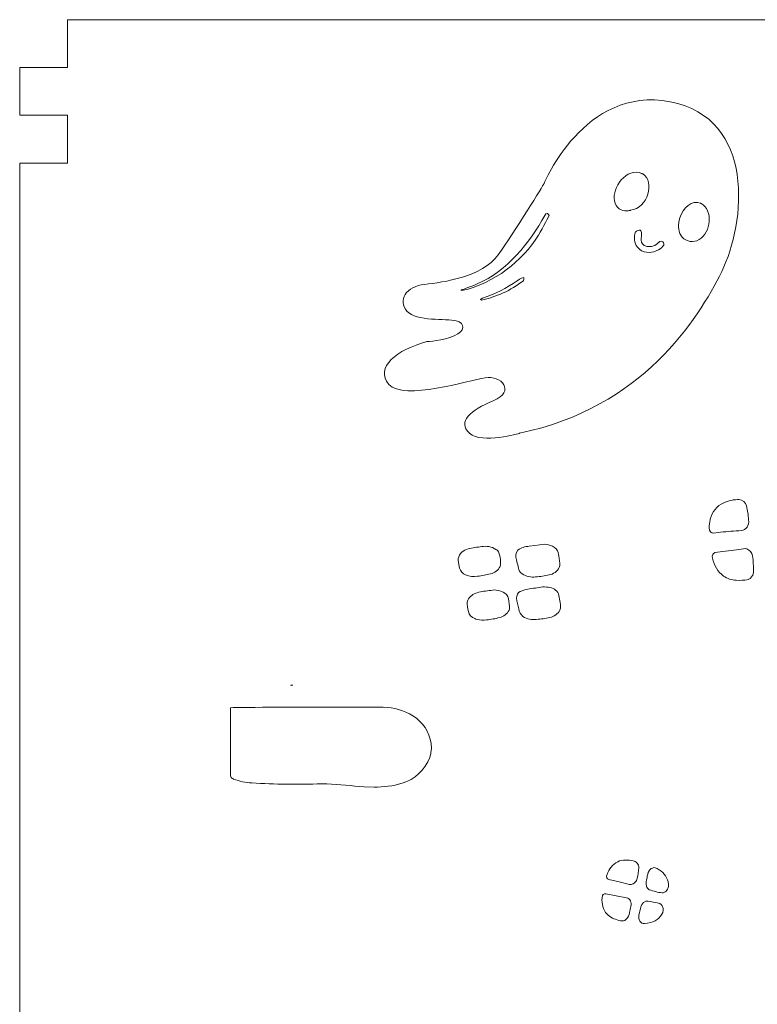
# Model space of a CAD drawing. Header units: millimetres. Extents: x -357 to 413, y -199 to 390.
# Tile 211 of 256: x 266 to 312, y 183 to 245. Entities that reach past the tile are written whole.
import ezdxf

# ---------------------------------------------------------------- set-up
doc = ezdxf.new("R2010")
doc.units = ezdxf.units.MM
doc.header["$MEASUREMENT"] = 0
doc.layers.add('Layer 1', color=7, linetype='Continuous')

msp = doc.modelspace()

# ---------------------------------------------------------------- linework, layer by layer
at = {"layer": 'Layer 1', "color": 173, "lineweight": 0}
msp.add_open_spline([(412.5212, 97.8702), (412.5212, 97.8702), (412.5212, 235.8701), (412.5212, 235.8701), (412.5212, 235.8701), (412.5212, 235.8701), (409.5212, 235.8701), (409.5212, 235.8701), (409.5212, 235.8701), (409.5212, 235.8701), (409.5212, 238.8701), (409.5212, 238.8701), (409.5212, 238.8701), (409.5212, 238.8701), (412.5212, 238.8701), (412.5212, 238.8701), (412.5212, 238.8701), (412.5212, 238.8701), (412.5212, 241.8701), (412.5212, 241.8701), (412.5212, 241.8701), (412.5212, 241.8701), (409.5212, 241.8701), (409.5212, 241.8701), (409.5212, 241.8701), (409.5212, 241.8701), (409.5212, 244.8701), (409.5212, 244.8701), (409.5212, 244.8701), (409.5212, 244.8701), (268.5212, 244.8701), (268.5212, 244.8701), (268.5212, 244.8701), (268.5212, 244.8701), (268.5212, 241.8701), (268.5212, 241.8701), (268.5212, 241.8701), (268.5212, 241.8701), (265.5212, 241.8701), (265.5212, 241.8701), (265.5212, 241.8701), (265.5212, 241.8701), (265.5212, 238.8701), (265.5212, 238.8701), (265.5212, 238.8701), (265.5212, 238.8701), (268.5212, 238.8701), (268.5212, 238.8701), (268.5212, 238.8701), (268.5212, 238.8701), (268.5212, 235.8701), (268.5212, 235.8701), (268.5212, 235.8701), (268.5212, 235.8701), (265.5212, 235.8701), (265.5212, 235.8701), (265.5212, 235.8701), (265.5212, 235.8701), (265.5212, 97.8702), (265.5212, 97.8702), (265.5212, 97.8702), (265.5212, 97.8702), (412.5212, 97.8702), (412.5212, 97.8702)], degree=3, knots=[0, 0, 0, 0, 0.0588235, 0.0588235, 0.0588235, 0.0588235, 0.1176471, 0.1176471, 0.1176471, 0.1176471, 0.1764706, 0.1764706, 0.1764706, 0.1764706, 0.2352941, 0.2352941, 0.2352941, 0.2352941, 0.2941176, 0.2941176, 0.2941176, 0.2941176, 0.3529412, 0.3529412, 0.3529412, 0.3529412, 0.4117647, 0.4117647, 0.4117647, 0.4117647, 0.4705882, 0.4705882, 0.4705882, 0.4705882, 0.5294118, 0.5294118, 0.5294118, 0.5294118, 0.5882353, 0.5882353, 0.5882353, 0.5882353, 0.6470588, 0.6470588, 0.6470588, 0.6470588, 0.7058824, 0.7058824, 0.7058824, 0.7058824, 0.7647059, 0.7647059, 0.7647059, 0.7647059, 0.8235294, 0.8235294, 0.8235294, 0.8235294, 0.8823529, 0.8823529, 0.8823529, 0.8823529, 1, 1, 1, 1], dxfattribs=at)
at = {"layer": 'Layer 1', "color": 140, "lineweight": 0}
for points, knots in [([(298.452, 234.5633), (298.452, 234.5633), (300.9702, 240.7434), (306.3755, 239.7189), (306.3755, 239.7189), (311.781, 238.6941), (311.1264, 232.0948), (309.619, 229.0537), (309.619, 229.0537), (308.1115, 226.0126), (304.6399, 220.5192), (296.9289, 218.906), (296.9289, 218.906), (296.9289, 218.906), (294.5729, 218.1994), (293.7789, 218.9109), (293.7789, 218.9109), (292.9848, 219.6224), (293.8498, 220.3481), (295.2744, 220.9429), (295.2744, 220.9429), (296.6987, 221.5375), (295.7649, 222.5621), (294.7525, 222.3941), (294.7525, 222.3941), (293.74, 222.2256), (289.6422, 220.9283), (288.7167, 221.9734), (288.7167, 221.9734), (287.7911, 223.0187), (289.241, 224.1712), (291.098, 224.6572), (291.098, 224.6572), (291.098, 224.6572), (292.1423, 224.7275), (292.8169, 225.0204), (292.8169, 225.0204), (293.4917, 225.3131), (293.5438, 225.8), (292.934, 225.9672), (292.934, 225.9672), (292.3238, 226.135), (290.4425, 225.8867), (289.8509, 226.5751), (289.8509, 226.5751), (289.2589, 227.2642), (289.783, 228.1189), (290.9627, 228.2538), (290.9627, 228.2538), (292.1428, 228.389), (294.5652, 228.7061), (295.5785, 230.1127), (295.5785, 230.1127), (296.5916, 231.5192), (298.452, 234.5633), (298.452, 234.5633)], [0, 0, 0, 0, 0.0666667, 0.0666667, 0.0666667, 0.0666667, 0.1333333, 0.1333333, 0.1333333, 0.1333333, 0.2, 0.2, 0.2, 0.2, 0.2666667, 0.2666667, 0.2666667, 0.2666667, 0.3333333, 0.3333333, 0.3333333, 0.3333333, 0.4, 0.4, 0.4, 0.4, 0.4666667, 0.4666667, 0.4666667, 0.4666667, 0.5333333, 0.5333333, 0.5333333, 0.5333333, 0.6, 0.6, 0.6, 0.6, 0.6666667, 0.6666667, 0.6666667, 0.6666667, 0.7333333, 0.7333333, 0.7333333, 0.7333333, 0.8, 0.8, 0.8, 0.8, 0.8666667, 0.8666667, 0.8666667, 0.8666667, 1, 1, 1, 1]), ([(304.6637, 235.183), (305.4491, 234.7087), (304.9878, 233.0446), (303.8853, 232.9036), (303.8853, 232.9036), (303.8853, 232.9036), (303.4772, 232.784), (303.187, 232.99), (303.187, 232.99), (302.505, 233.4736), (302.9773, 234.9022), (303.9187, 235.2415), (303.9187, 235.2415), (304.1399, 235.321), (304.3905, 235.3182), (304.6014, 235.2165), (304.6014, 235.2165), (304.6167, 235.2087), (304.641, 235.1959), (304.6637, 235.183)], [0, 0, 0, 0, 0.1666667, 0.1666667, 0.1666667, 0.1666667, 0.3333333, 0.3333333, 0.3333333, 0.3333333, 0.5, 0.5, 0.5, 0.5, 0.6666667, 0.6666667, 0.6666667, 0.6666667, 1, 1, 1, 1]), ([(308.3374, 233.3194), (308.3765, 233.2966), (308.4138, 233.2708), (308.4501, 233.243), (308.4501, 233.243), (309.1394, 232.7128), (308.8585, 231.3014), (308.0684, 230.9939), (308.0684, 230.9939), (307.7084, 230.854), (307.2633, 231.0029), (307.0536, 231.3319), (307.0536, 231.3319), (306.8505, 231.65), (306.8879, 232.0545), (306.9917, 232.4205), (306.9917, 232.4205), (307.1668, 233.0387), (307.7688, 233.5855), (308.2956, 233.3421), (308.2956, 233.3421), (308.3097, 233.335), (308.3236, 233.3275), (308.3374, 233.3194)], [0, 0, 0, 0, 0.1428571, 0.1428571, 0.1428571, 0.1428571, 0.2857143, 0.2857143, 0.2857143, 0.2857143, 0.4285714, 0.4285714, 0.4285714, 0.4285714, 0.5714286, 0.5714286, 0.5714286, 0.5714286, 0.7142857, 0.7142857, 0.7142857, 0.7142857, 1, 1, 1, 1]), ([(298.7754, 232.5829), (298.7754, 232.5829), (298.41, 231.8063), (298.1123, 231.3404), (298.1123, 231.3404), (297.0513, 229.6804), (295.3814, 228.3497), (293.306, 227.8589), (293.306, 227.8589), (293.306, 227.8589), (293.2234, 227.8845), (293.2234, 227.8845), (293.2234, 227.8845), (293.2234, 227.8845), (293.8199, 228.0939), (294.2684, 228.2841), (294.2684, 228.2841), (296.1517, 229.0843), (297.5559, 230.8604), (298.501, 232.5814), (298.501, 232.5814), (298.501, 232.5814), (298.5633, 232.6878), (298.5633, 232.6878), (298.5633, 232.6878), (298.5633, 232.6878), (298.6609, 232.7087), (298.6609, 232.7087), (298.6609, 232.7087), (298.6609, 232.7087), (298.7363, 232.6653), (298.7754, 232.5829)], [0, 0, 0, 0, 0.1111111, 0.1111111, 0.1111111, 0.1111111, 0.2222222, 0.2222222, 0.2222222, 0.2222222, 0.3333333, 0.3333333, 0.3333333, 0.3333333, 0.4444444, 0.4444444, 0.4444444, 0.4444444, 0.5555556, 0.5555556, 0.5555556, 0.5555556, 0.6666667, 0.6666667, 0.6666667, 0.6666667, 0.7777778, 0.7777778, 0.7777778, 0.7777778, 1, 1, 1, 1]), ([(305.9164, 230.9279), (306.3275, 230.6463), (304.9556, 229.7929), (304.3261, 230.5845), (304.3261, 230.5845), (304.1193, 230.8449), (304.0957, 231.2202), (304.2077, 231.5433), (304.2077, 231.5433), (304.2077, 231.5433), (304.5235, 231.8242), (304.5802, 231.515), (304.5802, 231.515), (304.6309, 231.2386), (304.3574, 230.777), (304.936, 230.6362), (304.936, 230.6362), (305.197, 230.5726), (305.4846, 230.6829), (305.6663, 230.892), (305.6663, 230.892), (305.6663, 230.892), (305.7758, 231.0129), (305.9164, 230.9279)], [0, 0, 0, 0, 0.1428571, 0.1428571, 0.1428571, 0.1428571, 0.2857143, 0.2857143, 0.2857143, 0.2857143, 0.4285714, 0.4285714, 0.4285714, 0.4285714, 0.5714286, 0.5714286, 0.5714286, 0.5714286, 0.7142857, 0.7142857, 0.7142857, 0.7142857, 1, 1, 1, 1]), ([(297.1825, 228.575), (297.1825, 228.575), (297.1628, 228.4742), (297.1628, 228.4742), (297.1628, 228.4742), (296.3711, 227.8642), (295.4252, 227.4639), (294.5272, 227.2612), (294.5272, 227.2612), (294.5272, 227.2612), (294.4614, 227.2985), (294.4614, 227.2985), (294.4614, 227.2985), (294.4614, 227.2985), (294.4751, 227.3549), (294.5935, 227.3915), (294.5935, 227.3915), (295.3701, 227.6375), (296.1023, 228.0227), (296.7737, 228.4793), (296.7737, 228.4793), (297.2405, 228.7971), (297.1962, 228.6625), (297.1825, 228.575)], [0, 0, 0, 0, 0.1428571, 0.1428571, 0.1428571, 0.1428571, 0.2857143, 0.2857143, 0.2857143, 0.2857143, 0.4285714, 0.4285714, 0.4285714, 0.4285714, 0.5714286, 0.5714286, 0.5714286, 0.5714286, 0.7142857, 0.7142857, 0.7142857, 0.7142857, 1, 1, 1, 1]), ([(311.3098, 213.4736), (311.2853, 213.766), (311.239, 214.0562), (311.1712, 214.3416), (311.1712, 214.3416), (311.1159, 214.5551), (310.9365, 214.7124), (310.719, 214.7493), (310.719, 214.7493), (310.719, 214.7493), (310.6189, 214.7466), (310.6189, 214.7466), (310.6189, 214.7466), (310.2591, 214.7224), (309.9078, 214.6244), (309.5882, 214.4573), (309.5882, 214.4573), (309.195, 214.2152), (308.9302, 213.8087), (308.8758, 213.3503), (308.8758, 213.3503), (308.8249, 213.1802), (308.819, 213.0004), (308.8465, 212.8247), (308.8465, 212.8247), (308.8465, 212.8247), (308.9065, 212.721), (308.9065, 212.721), (308.9065, 212.721), (308.9065, 212.721), (308.9488, 212.6826), (308.9488, 212.6826), (308.9488, 212.6826), (308.9488, 212.6826), (308.9971, 212.6553), (308.9971, 212.6553), (308.9971, 212.6553), (309.0325, 212.6466), (309.0684, 212.6403), (309.105, 212.6406), (309.105, 212.6406), (309.105, 212.6406), (309.5427, 212.6921), (309.5427, 212.6921), (309.5427, 212.6921), (309.9813, 212.7363), (310.4207, 212.7698), (310.8609, 212.7925), (310.8609, 212.7925), (310.8609, 212.7925), (310.9658, 212.812), (310.9658, 212.812), (310.9658, 212.812), (310.9658, 212.812), (311.0606, 212.8564), (311.0606, 212.8564), (311.0606, 212.8564), (311.0606, 212.8564), (311.1436, 212.9226), (311.1436, 212.9226), (311.1436, 212.9226), (311.2521, 213.0364), (311.3119, 213.1871), (311.3164, 213.3442), (311.3164, 213.3442), (311.3164, 213.3442), (311.3098, 213.4736), (311.3098, 213.4736)], [0, 0, 0, 0, 0.0555556, 0.0555556, 0.0555556, 0.0555556, 0.1111111, 0.1111111, 0.1111111, 0.1111111, 0.1666667, 0.1666667, 0.1666667, 0.1666667, 0.2222222, 0.2222222, 0.2222222, 0.2222222, 0.2777778, 0.2777778, 0.2777778, 0.2777778, 0.3333333, 0.3333333, 0.3333333, 0.3333333, 0.3888889, 0.3888889, 0.3888889, 0.3888889, 0.4444444, 0.4444444, 0.4444444, 0.4444444, 0.5, 0.5, 0.5, 0.5, 0.5555556, 0.5555556, 0.5555556, 0.5555556, 0.6111111, 0.6111111, 0.6111111, 0.6111111, 0.6666667, 0.6666667, 0.6666667, 0.6666667, 0.7222222, 0.7222222, 0.7222222, 0.7222222, 0.7777778, 0.7777778, 0.7777778, 0.7777778, 0.8333333, 0.8333333, 0.8333333, 0.8333333, 0.8888889, 0.8888889, 0.8888889, 0.8888889, 1, 1, 1, 1]), ([(295.6641, 211.2647), (295.6641, 211.2647), (295.6223, 211.3975), (295.6223, 211.3975), (295.6223, 211.3975), (295.5939, 211.4944), (295.5226, 211.5736), (295.4309, 211.6167), (295.4309, 211.6167), (295.1699, 211.7866), (294.8524, 211.8478), (294.5469, 211.7866), (294.5469, 211.7866), (294.2622, 211.7561), (293.9799, 211.7069), (293.7017, 211.6392), (293.7017, 211.6392), (293.3942, 211.5747), (293.143, 211.3479), (293.0684, 211.0427), (293.0684, 211.0427), (293.0684, 211.0427), (293.072, 210.9136), (293.072, 210.9136), (293.072, 210.9136), (293.072, 210.9136), (293.1541, 210.4395), (293.1541, 210.4395), (293.1541, 210.4395), (293.2101, 210.2467), (293.3467, 210.0872), (293.5332, 210.0122), (293.5332, 210.0122), (293.7662, 209.9122), (294.0234, 209.8788), (294.272, 209.9285), (294.272, 209.9285), (294.5527, 209.9606), (294.8312, 210.0093), (295.1057, 210.0757), (295.1057, 210.0757), (295.3646, 210.1281), (295.5844, 210.2999), (295.6995, 210.5376), (295.6995, 210.5376), (295.6995, 210.5376), (295.7346, 210.6616), (295.7346, 210.6616), (295.7346, 210.6616), (295.7361, 210.8648), (295.7113, 211.0671), (295.6641, 211.2647)], [0, 0, 0, 0, 0.0714286, 0.0714286, 0.0714286, 0.0714286, 0.1428571, 0.1428571, 0.1428571, 0.1428571, 0.2142857, 0.2142857, 0.2142857, 0.2142857, 0.2857143, 0.2857143, 0.2857143, 0.2857143, 0.3571429, 0.3571429, 0.3571429, 0.3571429, 0.4285714, 0.4285714, 0.4285714, 0.4285714, 0.5, 0.5, 0.5, 0.5, 0.5714286, 0.5714286, 0.5714286, 0.5714286, 0.6428571, 0.6428571, 0.6428571, 0.6428571, 0.7142857, 0.7142857, 0.7142857, 0.7142857, 0.7857143, 0.7857143, 0.7857143, 0.7857143, 0.8571429, 0.8571429, 0.8571429, 0.8571429, 1, 1, 1, 1]), ([(299.4075, 211.0652), (299.4, 211.2244), (299.3689, 211.3817), (299.3113, 211.5303), (299.3113, 211.5303), (299.3113, 211.5303), (299.2268, 211.6509), (299.2268, 211.6509), (299.2268, 211.6509), (298.9432, 211.9011), (298.5544, 211.9957), (298.188, 211.9016), (298.188, 211.9016), (298.188, 211.9016), (297.8821, 211.8545), (297.8821, 211.8545), (297.8821, 211.8545), (297.8821, 211.8545), (297.5288, 211.8074), (297.5288, 211.8074), (297.5288, 211.8074), (297.2701, 211.7972), (297.0183, 211.7158), (296.8086, 211.564), (296.8086, 211.564), (296.677, 211.3931), (296.6502, 211.1666), (296.7205, 210.9629), (296.7205, 210.9629), (296.7564, 210.8232), (296.7944, 210.6841), (296.834, 210.5454), (296.834, 210.5454), (296.8416, 210.4081), (296.897, 210.2784), (296.9827, 210.1707), (296.9827, 210.1707), (296.9827, 210.1707), (297.0899, 210.0732), (297.0899, 210.0732), (297.0899, 210.0732), (297.3406, 209.9143), (297.6387, 209.8447), (297.9319, 209.8916), (297.9319, 209.8916), (298.2154, 209.9109), (298.4971, 209.9498), (298.7754, 210.0071), (298.7754, 210.0071), (299.049, 210.0571), (299.2864, 210.228), (299.4177, 210.4731), (299.4177, 210.4731), (299.4561, 210.5549), (299.4684, 210.646), (299.4571, 210.7356), (299.4571, 210.7356), (299.4571, 210.7356), (299.4075, 211.0652), (299.4075, 211.0652)], [0, 0, 0, 0, 0.0625, 0.0625, 0.0625, 0.0625, 0.125, 0.125, 0.125, 0.125, 0.1875, 0.1875, 0.1875, 0.1875, 0.25, 0.25, 0.25, 0.25, 0.3125, 0.3125, 0.3125, 0.3125, 0.375, 0.375, 0.375, 0.375, 0.4375, 0.4375, 0.4375, 0.4375, 0.5, 0.5, 0.5, 0.5, 0.5625, 0.5625, 0.5625, 0.5625, 0.625, 0.625, 0.625, 0.625, 0.6875, 0.6875, 0.6875, 0.6875, 0.75, 0.75, 0.75, 0.75, 0.8125, 0.8125, 0.8125, 0.8125, 0.875, 0.875, 0.875, 0.875, 1, 1, 1, 1]), ([(311.6021, 210.7124), (311.5985, 210.8821), (311.583, 211.0514), (311.5508, 211.218), (311.5508, 211.218), (311.5124, 211.4105), (311.3798, 211.5737), (311.1946, 211.6379), (311.1946, 211.6379), (311.1946, 211.6379), (311.0923, 211.6604), (311.0923, 211.6604), (311.0923, 211.6604), (311.0923, 211.6604), (310.9859, 211.6565), (310.9859, 211.6565), (310.9859, 211.6565), (310.9859, 211.6565), (310.5506, 211.5867), (310.5506, 211.5867), (310.5506, 211.5867), (310.0967, 211.5199), (309.6417, 211.4613), (309.1858, 211.4104), (309.1858, 211.4104), (309.1858, 211.4104), (309.1377, 211.3848), (309.1377, 211.3848), (309.1377, 211.3848), (309.1377, 211.3848), (309.0965, 211.3479), (309.0965, 211.3479), (309.0965, 211.3479), (309.0965, 211.3479), (309.0635, 211.301), (309.0635, 211.301), (309.0635, 211.301), (309.0635, 211.301), (309.0271, 211.1865), (309.0271, 211.1865), (309.0271, 211.1865), (309.0271, 211.1865), (309.0391, 211.0535), (309.0391, 211.0535), (309.0391, 211.0535), (309.1352, 210.6124), (309.3803, 210.2174), (309.7349, 209.9382), (309.7349, 209.9382), (309.9717, 209.7783), (310.2482, 209.687), (310.5337, 209.6765), (310.5337, 209.6765), (310.7813, 209.6567), (311.0305, 209.6698), (311.2744, 209.7166), (311.2744, 209.7166), (311.3356, 209.7433), (311.3916, 209.7794), (311.4444, 209.8201), (311.4444, 209.8201), (311.4936, 209.8713), (311.5309, 209.9315), (311.5667, 209.9927), (311.5667, 209.9927), (311.5966, 210.0631), (311.6148, 210.1376), (311.6267, 210.2131), (311.6267, 210.2131), (311.6305, 210.3799), (311.6223, 210.5468), (311.6021, 210.7124)], [0, 0, 0, 0, 0.0526316, 0.0526316, 0.0526316, 0.0526316, 0.1052632, 0.1052632, 0.1052632, 0.1052632, 0.1578947, 0.1578947, 0.1578947, 0.1578947, 0.2105263, 0.2105263, 0.2105263, 0.2105263, 0.2631579, 0.2631579, 0.2631579, 0.2631579, 0.3157895, 0.3157895, 0.3157895, 0.3157895, 0.3684211, 0.3684211, 0.3684211, 0.3684211, 0.4210526, 0.4210526, 0.4210526, 0.4210526, 0.4736842, 0.4736842, 0.4736842, 0.4736842, 0.5263158, 0.5263158, 0.5263158, 0.5263158, 0.5789474, 0.5789474, 0.5789474, 0.5789474, 0.6315789, 0.6315789, 0.6315789, 0.6315789, 0.6842105, 0.6842105, 0.6842105, 0.6842105, 0.7368421, 0.7368421, 0.7368421, 0.7368421, 0.7894737, 0.7894737, 0.7894737, 0.7894737, 0.8421053, 0.8421053, 0.8421053, 0.8421053, 0.8947368, 0.8947368, 0.8947368, 0.8947368, 1, 1, 1, 1]), ([(296.2989, 208.0444), (296.2989, 208.0444), (296.229, 208.5195), (296.229, 208.5195), (296.229, 208.5195), (296.229, 208.5195), (296.187, 208.6528), (296.187, 208.6528), (296.187, 208.6528), (296.187, 208.6528), (296.1077, 208.771), (296.1077, 208.771), (296.1077, 208.771), (296.1077, 208.771), (295.9951, 208.8721), (295.9951, 208.8721), (295.9951, 208.8721), (295.7322, 209.0375), (295.4173, 209.1008), (295.1121, 209.0425), (295.1121, 209.0425), (294.8273, 209.0106), (294.5446, 208.9619), (294.2659, 208.8953), (294.2659, 208.8953), (294.008, 208.8291), (293.787, 208.6611), (293.6653, 208.4243), (293.6653, 208.4243), (293.6384, 208.3417), (293.6219, 208.2556), (293.636, 208.1694), (293.636, 208.1694), (293.651, 207.9625), (293.6921, 207.7581), (293.7635, 207.5632), (293.7635, 207.5632), (293.7635, 207.5632), (293.8445, 207.4468), (293.8445, 207.4468), (293.8445, 207.4468), (293.8445, 207.4468), (293.9578, 207.3474), (293.9578, 207.3474), (293.9578, 207.3474), (294.0527, 207.2885), (294.155, 207.2434), (294.261, 207.2085), (294.261, 207.2085), (294.4495, 207.1643), (294.6444, 207.1549), (294.836, 207.1836), (294.836, 207.1836), (295.1169, 207.2147), (295.3955, 207.2642), (295.6702, 207.3308), (295.6702, 207.3308), (295.9253, 207.3925), (296.1404, 207.5618), (296.2642, 207.7932), (296.2642, 207.7932), (296.2897, 207.8748), (296.3061, 207.959), (296.2989, 208.0444)], [0, 0, 0, 0, 0.0588235, 0.0588235, 0.0588235, 0.0588235, 0.1176471, 0.1176471, 0.1176471, 0.1176471, 0.1764706, 0.1764706, 0.1764706, 0.1764706, 0.2352941, 0.2352941, 0.2352941, 0.2352941, 0.2941176, 0.2941176, 0.2941176, 0.2941176, 0.3529412, 0.3529412, 0.3529412, 0.3529412, 0.4117647, 0.4117647, 0.4117647, 0.4117647, 0.4705882, 0.4705882, 0.4705882, 0.4705882, 0.5294118, 0.5294118, 0.5294118, 0.5294118, 0.5882353, 0.5882353, 0.5882353, 0.5882353, 0.6470588, 0.6470588, 0.6470588, 0.6470588, 0.7058824, 0.7058824, 0.7058824, 0.7058824, 0.7647059, 0.7647059, 0.7647059, 0.7647059, 0.8235294, 0.8235294, 0.8235294, 0.8235294, 0.8823529, 0.8823529, 0.8823529, 0.8823529, 1, 1, 1, 1]), ([(299.4507, 208.3931), (299.4507, 208.3931), (299.399, 208.7205), (299.399, 208.7205), (299.399, 208.7205), (299.327, 208.9846), (299.1016, 209.1755), (298.8313, 209.2192), (298.8313, 209.2192), (298.5304, 209.276), (298.2203, 209.264), (297.9253, 209.1819), (297.9253, 209.1819), (297.5941, 209.1707), (297.2671, 209.1006), (296.961, 208.9736), (296.961, 208.9736), (296.8108, 208.8904), (296.722, 208.7286), (296.7307, 208.5571), (296.7307, 208.5571), (296.7537, 208.3243), (296.8038, 208.0952), (296.8772, 207.8731), (296.8772, 207.8731), (296.899, 207.6881), (296.9898, 207.519), (297.1333, 207.4004), (297.1333, 207.4004), (297.3829, 207.2407), (297.6814, 207.1793), (297.9749, 207.2195), (297.9749, 207.2195), (298.2584, 207.2385), (298.5402, 207.277), (298.8184, 207.3347), (298.8184, 207.3347), (299.0913, 207.3862), (299.328, 207.5565), (299.4607, 207.8005), (299.4607, 207.8005), (299.4607, 207.8005), (299.4995, 207.9292), (299.4995, 207.9292), (299.4995, 207.9292), (299.5074, 208.0853), (299.4898, 208.2417), (299.4507, 208.3931)], [0, 0, 0, 0, 0.0769231, 0.0769231, 0.0769231, 0.0769231, 0.1538462, 0.1538462, 0.1538462, 0.1538462, 0.2307692, 0.2307692, 0.2307692, 0.2307692, 0.3076923, 0.3076923, 0.3076923, 0.3076923, 0.3846154, 0.3846154, 0.3846154, 0.3846154, 0.4615385, 0.4615385, 0.4615385, 0.4615385, 0.5384615, 0.5384615, 0.5384615, 0.5384615, 0.6153846, 0.6153846, 0.6153846, 0.6153846, 0.6923077, 0.6923077, 0.6923077, 0.6923077, 0.7692308, 0.7692308, 0.7692308, 0.7692308, 0.8461538, 0.8461538, 0.8461538, 0.8461538, 1, 1, 1, 1]), ([(282.565, 203.0969), (282.565, 203.0969), (282.5601, 203.0779), (282.5601, 203.0779), (282.5601, 203.0779), (282.5601, 203.0779), (282.6712, 203.0908), (282.6712, 203.0908), (282.6712, 203.0908), (282.6712, 203.0908), (282.565, 203.0969), (282.565, 203.0969)], [0, 0, 0, 0, 0.25, 0.25, 0.25, 0.25, 0.5, 0.5, 0.5, 0.5, 1, 1, 1, 1]), ([(291.3682, 199.4297), (291.2612, 200.151), (290.841, 200.7877), (290.2202, 201.1704), (290.2202, 201.1704), (289.6581, 201.5071), (289.0186, 201.6935), (288.3636, 201.7075), (288.3636, 201.7075), (287.6642, 201.7202), (286.9643, 201.7194), (286.2649, 201.7046), (286.2649, 201.7046), (283.8225, 201.7222), (281.3778, 201.7139), (278.9353, 201.6799), (278.9353, 201.6799), (278.9353, 201.6799), (278.782, 201.6741), (278.782, 201.6741), (278.782, 201.6741), (278.782, 201.6741), (278.762, 201.6707), (278.762, 201.6707), (278.762, 201.6707), (278.762, 201.6707), (278.762, 197.4006), (278.762, 197.4006), (278.762, 197.4006), (278.762, 197.4006), (278.7813, 197.3435), (278.7813, 197.3435), (278.7813, 197.3435), (278.8233, 197.2771), (278.8855, 197.2261), (278.9583, 197.1965), (278.9583, 197.1965), (279.3252, 197.0531), (279.7132, 196.9716), (280.1067, 196.9539), (280.1067, 196.9539), (281.5608, 196.8586), (283.0188, 196.8395), (284.4749, 196.8965), (284.4749, 196.8965), (284.4749, 196.8965), (284.8145, 196.8867), (284.8145, 196.8867), (284.8145, 196.8867), (285.5967, 196.8328), (286.3771, 196.7738), (287.1585, 196.7095), (287.1585, 196.7095), (287.1585, 196.7095), (287.7803, 196.6941), (287.7803, 196.6941), (287.7803, 196.6941), (288.3757, 196.6791), (288.9699, 196.7592), (289.5393, 196.9338), (289.5393, 196.9338), (290.3422, 197.169), (290.9871, 197.769), (291.2803, 198.5525), (291.2803, 198.5525), (291.3735, 198.835), (291.4038, 199.1344), (291.3682, 199.4297)], [0, 0, 0, 0, 0.0555556, 0.0555556, 0.0555556, 0.0555556, 0.1111111, 0.1111111, 0.1111111, 0.1111111, 0.1666667, 0.1666667, 0.1666667, 0.1666667, 0.2222222, 0.2222222, 0.2222222, 0.2222222, 0.2777778, 0.2777778, 0.2777778, 0.2777778, 0.3333333, 0.3333333, 0.3333333, 0.3333333, 0.3888889, 0.3888889, 0.3888889, 0.3888889, 0.4444444, 0.4444444, 0.4444444, 0.4444444, 0.5, 0.5, 0.5, 0.5, 0.5555556, 0.5555556, 0.5555556, 0.5555556, 0.6111111, 0.6111111, 0.6111111, 0.6111111, 0.6666667, 0.6666667, 0.6666667, 0.6666667, 0.7222222, 0.7222222, 0.7222222, 0.7222222, 0.7777778, 0.7777778, 0.7777778, 0.7777778, 0.8333333, 0.8333333, 0.8333333, 0.8333333, 0.8888889, 0.8888889, 0.8888889, 0.8888889, 1, 1, 1, 1]), ([(304.407, 191.7046), (304.407, 191.7046), (304.3863, 191.7866), (304.3863, 191.7866), (304.3863, 191.7866), (304.3561, 191.8877), (304.2804, 191.9653), (304.1885, 192.0166), (304.1885, 192.0166), (303.8717, 192.1216), (303.5313, 192.1354), (303.208, 192.0527), (303.208, 192.0527), (302.8727, 191.9233), (302.6049, 191.6627), (302.4688, 191.3301), (302.4688, 191.3301), (302.4283, 191.2546), (302.3959, 191.1748), (302.388, 191.0896), (302.388, 191.0896), (302.388, 191.0896), (302.4063, 191.0005), (302.4063, 191.0005), (302.4063, 191.0005), (302.4063, 191.0005), (302.4549, 190.9319), (302.4549, 190.9319), (302.4549, 190.9319), (302.4549, 190.9319), (302.5279, 190.8955), (302.5279, 190.8955), (302.5279, 190.8955), (302.5279, 190.8955), (303.1775, 190.7515), (303.1775, 190.7515), (303.1775, 190.7515), (303.1775, 190.7515), (303.8211, 190.5825), (303.8211, 190.5825), (303.8211, 190.5825), (303.8998, 190.5709), (303.9798, 190.5785), (304.054, 190.6079), (304.054, 190.6079), (304.054, 190.6079), (304.1238, 190.6521), (304.1238, 190.6521), (304.1238, 190.6521), (304.1238, 190.6521), (304.1858, 190.7114), (304.1858, 190.7114), (304.1858, 190.7114), (304.2472, 190.7832), (304.2899, 190.8694), (304.305, 190.9627), (304.305, 190.9627), (304.3611, 191.1768), (304.3969, 191.3959), (304.4138, 191.6167), (304.4138, 191.6167), (304.4138, 191.6167), (304.407, 191.7046), (304.407, 191.7046)], [0, 0, 0, 0, 0.0588235, 0.0588235, 0.0588235, 0.0588235, 0.1176471, 0.1176471, 0.1176471, 0.1176471, 0.1764706, 0.1764706, 0.1764706, 0.1764706, 0.2352941, 0.2352941, 0.2352941, 0.2352941, 0.2941176, 0.2941176, 0.2941176, 0.2941176, 0.3529412, 0.3529412, 0.3529412, 0.3529412, 0.4117647, 0.4117647, 0.4117647, 0.4117647, 0.4705882, 0.4705882, 0.4705882, 0.4705882, 0.5294118, 0.5294118, 0.5294118, 0.5294118, 0.5882353, 0.5882353, 0.5882353, 0.5882353, 0.6470588, 0.6470588, 0.6470588, 0.6470588, 0.7058824, 0.7058824, 0.7058824, 0.7058824, 0.7647059, 0.7647059, 0.7647059, 0.7647059, 0.8235294, 0.8235294, 0.8235294, 0.8235294, 0.8823529, 0.8823529, 0.8823529, 0.8823529, 1, 1, 1, 1]), ([(306.271, 190.5935), (306.23, 190.9657), (306.0157, 191.2968), (305.6934, 191.4873), (305.6934, 191.4873), (305.6187, 191.5481), (305.5341, 191.5956), (305.4427, 191.6257), (305.4427, 191.6257), (305.4427, 191.6257), (305.3572, 191.6323), (305.3572, 191.6323), (305.3572, 191.6323), (305.3005, 191.6187), (305.245, 191.6006), (305.1924, 191.575), (305.1924, 191.575), (305.139, 191.5387), (305.0965, 191.4901), (305.0581, 191.4385), (305.0581, 191.4385), (304.9841, 191.2986), (304.9391, 191.1448), (304.9331, 190.9866), (304.9331, 190.9866), (304.8772, 190.8225), (304.8616, 190.6472), (304.8933, 190.4768), (304.8933, 190.4768), (304.9253, 190.3805), (304.9859, 190.296), (305.0718, 190.2417), (305.0718, 190.2417), (305.3371, 190.153), (305.6093, 190.0869), (305.8858, 190.0442), (305.8858, 190.0442), (305.9502, 190.0538), (306.0117, 190.0768), (306.0664, 190.1121), (306.0664, 190.1121), (306.1555, 190.1718), (306.2188, 190.2626), (306.2486, 190.3657), (306.2486, 190.3657), (306.2486, 190.3657), (306.272, 190.4763), (306.272, 190.4763), (306.272, 190.4763), (306.272, 190.4763), (306.271, 190.5935), (306.271, 190.5935)], [0, 0, 0, 0, 0.0714286, 0.0714286, 0.0714286, 0.0714286, 0.1428571, 0.1428571, 0.1428571, 0.1428571, 0.2142857, 0.2142857, 0.2142857, 0.2142857, 0.2857143, 0.2857143, 0.2857143, 0.2857143, 0.3571429, 0.3571429, 0.3571429, 0.3571429, 0.4285714, 0.4285714, 0.4285714, 0.4285714, 0.5, 0.5, 0.5, 0.5, 0.5714286, 0.5714286, 0.5714286, 0.5714286, 0.6428571, 0.6428571, 0.6428571, 0.6428571, 0.7142857, 0.7142857, 0.7142857, 0.7142857, 0.7857143, 0.7857143, 0.7857143, 0.7857143, 0.8571429, 0.8571429, 0.8571429, 0.8571429, 1, 1, 1, 1]), ([(303.9343, 189.3853), (303.9343, 189.3853), (303.9168, 189.4729), (303.9168, 189.4729), (303.9168, 189.4729), (303.9168, 189.4729), (303.8848, 189.5525), (303.8848, 189.5525), (303.8848, 189.5525), (303.8336, 189.6482), (303.7427, 189.7136), (303.638, 189.7405), (303.638, 189.7405), (303.638, 189.7405), (302.9829, 189.8538), (302.9829, 189.8538), (302.9829, 189.8538), (302.9829, 189.8538), (302.333, 189.9924), (302.333, 189.9924), (302.333, 189.9924), (302.277, 190.0021), (302.2227, 189.981), (302.1775, 189.947), (302.1775, 189.947), (302.1775, 189.947), (302.124, 189.8743), (302.124, 189.8743), (302.124, 189.8743), (302.0523, 189.5068), (302.1297, 189.1276), (302.3306, 188.8118), (302.3306, 188.8118), (302.5125, 188.5781), (302.7749, 188.4229), (303.064, 188.3587), (303.064, 188.3587), (303.1843, 188.2974), (303.3202, 188.271), (303.4534, 188.292), (303.4534, 188.292), (303.4534, 188.292), (303.5252, 188.3169), (303.5252, 188.3169), (303.5252, 188.3169), (303.5941, 188.3602), (303.6555, 188.4138), (303.7066, 188.4773), (303.7066, 188.4773), (303.7817, 188.614), (303.8301, 188.7634), (303.8528, 188.9177), (303.8528, 188.9177), (303.8866, 189.0411), (303.9163, 189.1657), (303.9361, 189.292), (303.9361, 189.292), (303.9361, 189.292), (303.9343, 189.3853), (303.9343, 189.3853)], [0, 0, 0, 0, 0.0625, 0.0625, 0.0625, 0.0625, 0.125, 0.125, 0.125, 0.125, 0.1875, 0.1875, 0.1875, 0.1875, 0.25, 0.25, 0.25, 0.25, 0.3125, 0.3125, 0.3125, 0.3125, 0.375, 0.375, 0.375, 0.375, 0.4375, 0.4375, 0.4375, 0.4375, 0.5, 0.5, 0.5, 0.5, 0.5625, 0.5625, 0.5625, 0.5625, 0.625, 0.625, 0.625, 0.625, 0.6875, 0.6875, 0.6875, 0.6875, 0.75, 0.75, 0.75, 0.75, 0.8125, 0.8125, 0.8125, 0.8125, 0.875, 0.875, 0.875, 0.875, 1, 1, 1, 1]), ([(305.649, 189.4095), (305.431, 189.4535), (305.211, 189.4925), (304.991, 189.5295), (304.991, 189.5295), (304.795, 189.5625), (304.6, 189.4015), (304.544, 189.1655), (304.544, 189.1655), (304.504, 188.9975), (304.463, 188.8285), (304.421, 188.6615), (304.421, 188.6615), (304.347, 188.3695), (304.523, 188.0905), (304.772, 188.1155), (304.772, 188.1155), (304.772, 188.1155), (304.778, 188.1155), (304.778, 188.1155), (304.778, 188.1155), (305.309, 188.1695), (305.634, 188.3365), (305.864, 188.7155), (305.864, 188.7155), (306.031, 188.9895), (305.914, 189.3565), (305.649, 189.4095)], [0, 0, 0, 0, 0.125, 0.125, 0.125, 0.125, 0.25, 0.25, 0.25, 0.25, 0.375, 0.375, 0.375, 0.375, 0.5, 0.5, 0.5, 0.5, 0.625, 0.625, 0.625, 0.625, 0.75, 0.75, 0.75, 0.75, 1, 1, 1, 1])]:
    msp.add_open_spline(points, degree=3, knots=knots, dxfattribs=at)

doc.saveas('drawing.dxf')
